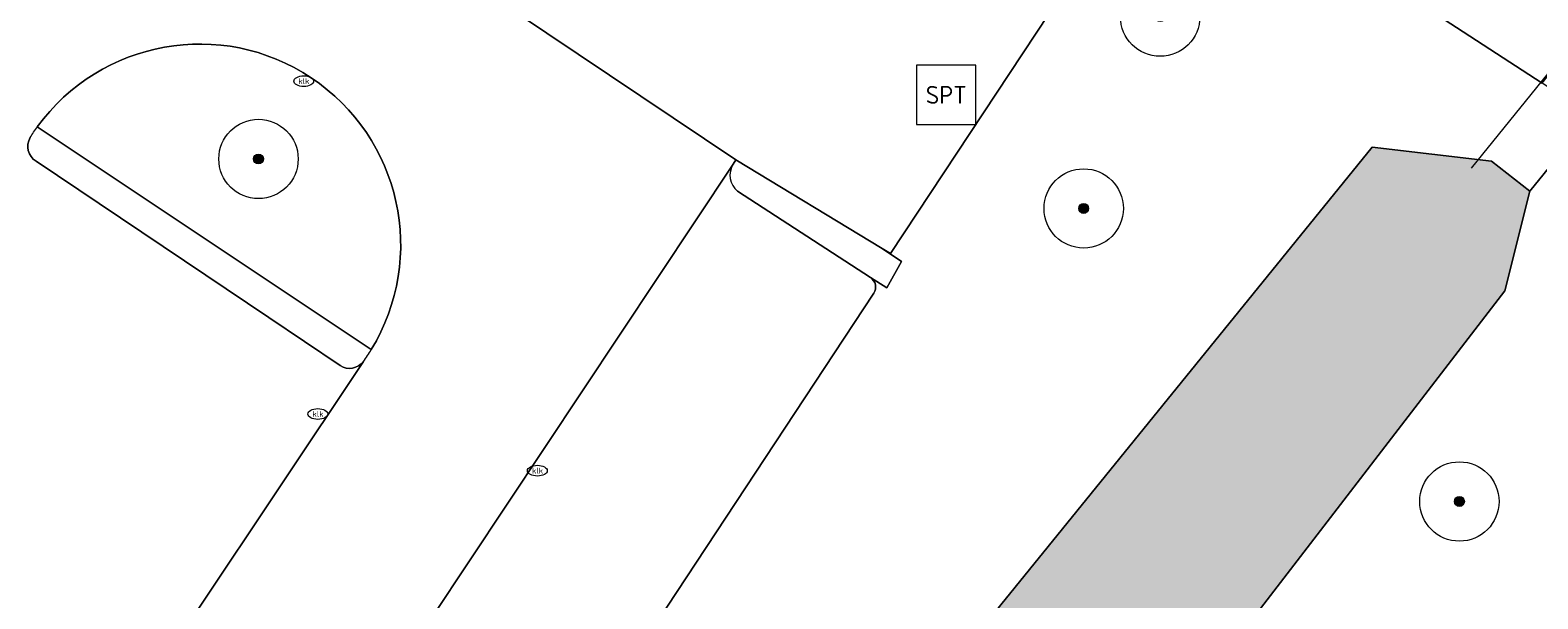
# Model space of a CAD drawing. Header units: metres. Extents: x 125349 to 128236, y 501602 to 503797.
# Tile 163 of 256: x 126945 to 126983, y 502061 to 502075. Entities that reach past the tile are written whole.
import ezdxf
from ezdxf.enums import TextEntityAlignment as Align

# ---------------------------------------------------------------- set-up
doc = ezdxf.new("R2010")
doc.units = ezdxf.units.M
doc.layers.get('0').update_dxf_attribs({"linetype": 'CONTINUOUS'})
for name, color, linetype, lineweight in [('B-WE-GK-BESCHOEIING-G', 130, 'GK-BESCHOEIING-SO', 18), ('B-WE-GR-BEPLANTING_CULTUUR_HEESTERS-GV', 90, 'CONTINUOUS', 18), ('B-WE-GR-BOOM-S-500', 90, 'CONTINUOUS', 18), ('B-WE-GR-GROENVOORZIENING-GV', 80, 'CONTINUOUS', 18), ('B-WE-IE-MEUBILAIR-S', 7, 'CONTINUOUS', 18), ('B-WE-IE-MEUBILAIR_WEGMEUBILAIR-S', 7, 'CONTINUOUS', 18), ('B-WE-KW-KUNSTWERK_DUIKER-G', 170, 'CONTINUOUS', 18), ('B-WE-OG-TERREIN_BEGROEID-GV', 7, 'CONTINUOUS', 18), ('B-WE-OG-WATER_SLOOT-GV', 120, 'CONTINUOUS', 18), ('B-WE-VH-OPENVERHARDING-GV', 90, 'CONTINUOUS', 18), ('B-WE-VH-OPENVERHARDING_BETONSTRAATSTEEN-GV', 90, 'CONTINUOUS', 18), ('B-WE-VH-OPENVERHARDING_TEGEL-GV', 90, 'CONTINUOUS', 18)]:
    doc.layers.add(name, color=color, linetype=linetype, lineweight=lineweight)
doc.layers.add('B-WE-OG-WATER_SLOOT-V', color=7, linetype='CONTINUOUS', lineweight=18, true_color=0x73e9ff)
doc.styles.add('NLCS-ISO', font='NLCS-ISO.ttf')
doc.linetypes.add('GK-BESCHOEIING-SO', pattern='A,18,-3,[1,NLCS.SHX,S=0.6,R=0,X=0,Y=0],-3', length=24)

# ---------------------------------------------------------------- blocks, each defined once
blk = doc.blocks.new('SIE-MEUBILAIR_PUT_KOLK-SO')
blk.add_ellipse((0, 0), major_axis=(1.25, 0), ratio=0.54)
at = {"style": 'NLCS-ISO'}
blk.add_text('klk', height=0.75, dxfattribs=at).set_placement((0.03, 0), align=Align.MIDDLE_CENTER)
blk = doc.blocks.new('SIE-WEG_SPEELTOESTEL-SO')
at = {"flags": 128}
blk.add_lwpolyline([(-3.75, -3.75), (3.75, -3.75), (3.75, 3.75), (-3.75, 3.75)], close=True, dxfattribs=at)
at = {"style": 'NLCS-ISO'}
blk.add_text('SPT', height=2.25, dxfattribs=at).set_placement((0, 0), align=Align.MIDDLE_CENTER)
blk = doc.blocks.new('SGR-BOOM_01-SO')
at = {"linetype": 'ByBlock', "lineweight": 18}
h = blk.add_hatch(color=0, dxfattribs=at)
h.dxf.hatch_style = 1
edge = h.paths.add_edge_path()
edge.add_arc((0, 0), 0.25, 0, 360)
at = {"color": 0, "linetype": 'ByBlock', "lineweight": 18}
for radius in [2, 0.25]:
    blk.add_circle((0, 0), radius, dxfattribs=at)

msp = doc.modelspace()

# ---------------------------------------------------------------- hatches: boundary and pattern name
at = {"layer": 'B-WE-OG-WATER_SLOOT-V'}
h = msp.add_hatch(color=256, dxfattribs=at)
edge = h.paths.add_edge_path()
edge.add_arc((126737.987, 501927.886), 2.654, 187.1076, 242.3269)
edge.add_line((126736.754, 501925.536), (126813.272, 501936.417))
edge.add_arc((126800.057, 501991.609), 56.752, 283.4657, 291.3956)
edge.add_arc((126802.91, 501980.897), 45.755, 292.9619, 301.622)
edge.add_arc((126801.238, 501988.026), 52.752, 299.1082, 307.1657)
edge.add_line((126833.107, 501945.988), (126914.253, 502000))
edge.add_line((126914.253, 502000), (126923.855, 502006.527))
edge.add_line((126923.855, 502006.527), (126925.755, 502007.828))
edge.add_line((126925.755, 502007.828), (126929.503, 502010.782))
edge.add_line((126929.503, 502010.782), (126939.75, 502019.793))
edge.add_line((126939.75, 502019.793), (126947.347, 502026.852))
edge.add_line((126947.347, 502026.852), (126952.045, 502031.507))
edge.add_line((126952.045, 502031.507), (126955.193, 502034.911))
edge.add_line((126955.193, 502034.911), (126958.592, 502038.815))
edge.add_line((126958.592, 502038.815), (126962.29, 502043.27))
edge.add_line((126962.29, 502043.27), (126965.938, 502047.825))
edge.add_line((126965.938, 502047.825), (126970.086, 502052.98))
edge.add_line((126970.086, 502052.98), (126975.783, 502060.087))
edge.add_line((126975.783, 502060.087), (126982.535, 502068.858))
edge.add_line((126982.535, 502068.858), (126983.159, 502071.369))
edge.add_line((126983.159, 502071.369), (126982.194, 502072.133))
edge.add_line((126982.194, 502072.133), (126979.183, 502072.486))
edge.add_line((126979.183, 502072.486), (126955.65, 502043.476))
edge.add_line((126955.65, 502043.476), (126952.519, 502039.461))
edge.add_line((126952.519, 502039.461), (126950.52, 502037.16))
edge.add_line((126950.52, 502037.16), (126946.373, 502032.667))
edge.add_line((126946.373, 502032.667), (126942.046, 502028.328))
edge.add_line((126942.046, 502028.328), (126941.673, 502027.964))
edge.add_line((126941.673, 502027.964), (126939.856, 502026.191))
edge.add_line((126939.856, 502026.191), (126930.552, 502018.175))
edge.add_line((126930.552, 502018.175), (126925.9, 502014.19))
edge.add_line((126925.9, 502014.19), (126923.457, 502012.324))
edge.add_line((126923.457, 502012.324), (126920.941, 502010.479))
edge.add_line((126920.941, 502010.479), (126905.169, 502000))
edge.add_line((126905.169, 502000), (126889.407, 501989.528))
edge.add_line((126889.407, 501989.528), (126881.865, 501984.433))
edge.add_line((126881.865, 501984.433), (126880.102, 501983.242))
edge.add_line((126880.102, 501983.242), (126877.506, 501981.569))
edge.add_line((126877.506, 501981.569), (126867.377, 501974.974))
edge.add_line((126867.377, 501974.974), (126863.261, 501974.25))
edge.add_line((126863.261, 501974.25), (126861.808, 501973.266))
edge.add_arc((126849.117, 501979.752), 14.252, 323.455, 332.9315, ccw=False)
edge.add_arc((126849.156, 501979.714), 14.199, 312.7434, 323.4809, ccw=False)
edge.add_line((126858.793, 501969.287), (126846.76, 501961.245))
edge.add_line((126846.76, 501961.245), (126826.637, 501947.797))
edge.add_arc((126804.878, 501980.022), 38.883, 297.2072, 304.0278, ccw=False)
edge.add_arc((126791.439, 502001.989), 64.592, 295.18334, 298.90075, ccw=False)
edge.add_arc((126801.889, 501984.083), 43.98, 281.9375, 292.7887, ccw=False)
edge.add_line((126810.986, 501941.054), (126737.274, 501930.431))
edge.add_arc((126737.981, 501927.884), 2.643, 105.5124, 119.8344)
edge.add_arc((126737.987, 501927.875), 2.654, 119.8445, 182.829)
edge.add_arc((126738.251, 501927.917), 2.92, 183.3894, 187.055)

# ---------------------------------------------------------------- linework, layer by layer
at = {"layer": 'B-WE-GK-BESCHOEIING-G', "flags": 128}
msp.add_lwpolyline([(126867.377, 501974.974), (126877.506, 501981.569), (126880.102, 501983.242), (126889.407, 501989.528), (126905.169, 502000), (126920.941, 502010.479), (126923.457, 502012.324), (126925.9, 502014.19), (126930.552, 502018.175), (126939.856, 502026.191), (126942.046, 502028.328), (126946.373, 502032.667), (126950.52, 502037.16), (126952.519, 502039.461), (126955.65, 502043.476), (126979.183, 502072.486), (126982.194, 502072.133), (126983.159, 502071.369), (126982.535, 502068.858), (126975.783, 502060.087), (126970.086, 502052.98), (126965.938, 502047.825), (126962.29, 502043.27), (126958.592, 502038.815), (126955.193, 502034.911), (126952.045, 502031.507), (126947.347, 502026.852), (126939.75, 502019.793), (126929.503, 502010.782), (126925.755, 502007.828), (126923.855, 502006.527), (126914.253, 502000)], dxfattribs=at)
at = {"layer": 'B-WE-GR-BEPLANTING_CULTUUR_HEESTERS-GV', "flags": 128}
for points in [[(126983.47, 502074.099), (126974.382, 502080.016), (126972.089, 502076.635), (126971.712, 502076.875), (126967.041, 502069.801), (126966.835, 502069.926), (126967.321, 502069.602), (126966.95, 502068.937), (126966.535, 502069.192)], [(126958.492, 502057.029), (126958.874, 502056.77), (126957.76, 502055.123), (126957.535, 502055.273), (126954.387, 502050.469), (126952.857, 502051.547), (126951.621, 502049.793), (126939.61, 502031.809), (126941.673, 502027.964), (126942.046, 502028.328), (126946.373, 502032.667), (126950.52, 502037.16), (126952.519, 502039.461), (126955.65, 502043.476), (126979.183, 502072.486), (126982.194, 502072.133), (126983.159, 502071.369), (126984.718, 502073.287), (126983.47, 502074.099)], [(126966.62, 502068.799), (126958.913, 502057.106)]]:
    msp.add_lwpolyline(points, dxfattribs=at)
at = {"layer": 'B-WE-GR-BEPLANTING_CULTUUR_HEESTERS-GV'}
msp.add_lwpolyline([(126966.535, 502069.192, -0.419487), (126966.62, 502068.799)], format="xyb", dxfattribs=at)
at = {"layer": 'B-WE-GR-GROENVOORZIENING-GV'}
msp.add_lwpolyline([(126953.951, 502067.381, 0.960671), (126945.53, 502072.993)], format="xyb", dxfattribs=at)
at = {"layer": 'B-WE-GR-GROENVOORZIENING-GV', "flags": 128}
for points in [[(126984.718, 502073.287), (126983.159, 502071.369), (126982.535, 502068.858), (126975.783, 502060.087), (126970.086, 502052.98), (126965.938, 502047.825), (126962.29, 502043.27), (126958.592, 502038.815), (126955.193, 502034.911), (126952.045, 502031.507), (126947.347, 502026.852), (126939.75, 502019.793), (126929.503, 502010.782)], [(126945.53, 502072.993), (126953.951, 502067.381)]]:
    msp.add_lwpolyline(points, dxfattribs=at)
at = {"layer": 'B-WE-KW-KUNSTWERK_DUIKER-G', "flags": 128}
msp.add_lwpolyline([(126981.692, 502071.953), (126985.667, 502076.866), (126989.397, 502081.749)], dxfattribs=at)
at = {"layer": 'B-WE-OG-TERREIN_BEGROEID-GV', "flags": 128}
msp.add_lwpolyline([(126967.43, 502087.245), (126963.832, 502081.89), (126971.712, 502076.875), (126972.089, 502076.635), (126974.382, 502080.016), (126983.47, 502074.099), (126984.808, 502075.784), (126981.473, 502078.056), (126975.599, 502081.886), (126969.616, 502085.788)], close=True, dxfattribs=at)
at = {"layer": 'B-WE-OG-WATER_SLOOT-GV', "flags": 128}
msp.add_lwpolyline([(126929.503, 502010.782), (126939.75, 502019.793), (126947.347, 502026.852), (126952.045, 502031.507), (126955.193, 502034.911), (126958.592, 502038.815), (126962.29, 502043.27), (126965.938, 502047.825), (126970.086, 502052.98), (126975.783, 502060.087), (126982.535, 502068.858), (126983.159, 502071.369), (126982.194, 502072.133), (126979.183, 502072.486), (126955.65, 502043.476), (126952.519, 502039.461), (126950.52, 502037.16), (126946.373, 502032.667), (126942.046, 502028.328), (126941.673, 502027.964), (126939.856, 502026.191), (126930.552, 502018.175), (126925.9, 502014.19)], dxfattribs=at)
at = {"layer": 'B-WE-VH-OPENVERHARDING-GV', "flags": 128}
for points in [[(126929.495, 502021.801), (126936.051, 502031.649), (126950.388, 502053.025), (126951.159, 502054.172), (126951.856, 502055.211), (126953.593, 502057.796), (126954.53, 502059.19), (126963.074, 502072.057), (126963.145, 502072.162), (126955.188, 502077.504), (126953.865, 502078.392), (126951.362, 502080.072), (126946.782, 502083.147), (126941.959, 502076.626), (126914.397, 502035.409)], [(126953.951, 502067.381), (126945.53, 502072.993)], [(126945.499, 502072.128), (126951.367, 502068.188)], [(126963.074, 502072.057), (126954.53, 502059.19)], [(126963.145, 502072.162), (126963.074, 502072.057)], [(126963.186, 502071.373), (126966.535, 502069.192), (126966.95, 502068.937), (126967.321, 502069.602), (126966.835, 502069.926), (126963.145, 502072.162)], [(126966.535, 502069.192), (126963.186, 502071.373)], [(126958.913, 502057.106), (126966.62, 502068.799)], [(126951.367, 502068.188), (126953.162, 502066.974)], [(126953.751, 502067.078), (126941.158, 502048.219), (126940.991, 502047.96), (126940.621, 502047.389), (126939.456, 502045.701), (126939.249, 502045.401)]]:
    msp.add_lwpolyline(points, dxfattribs=at)
at = {"layer": 'B-WE-VH-OPENVERHARDING-GV'}
for points in [[(126945.53, 502072.993, -0.960671), (126953.951, 502067.381)], [(126945.349, 502072.725, 0.411741), (126945.499, 502072.128)], [(126945.349, 502072.725, -0.016274), (126945.53, 502072.993)], [(126963.074, 502072.057, 0.377136), (126963.186, 502071.373)], [(126966.62, 502068.799, 0.419487), (126966.535, 502069.192)], [(126953.162, 502066.974, 0.393898), (126953.751, 502067.078)], [(126953.751, 502067.078, 0.018345), (126953.951, 502067.381)]]:
    msp.add_lwpolyline(points, format="xyb", dxfattribs=at)
at = {"layer": 'B-WE-VH-OPENVERHARDING_BETONSTRAATSTEEN-GV'}
for points in [[(126945.499, 502072.128, -0.411741), (126945.349, 502072.725)], [(126953.751, 502067.078, -0.393898), (126953.162, 502066.974)]]:
    msp.add_lwpolyline(points, format="xyb", dxfattribs=at)
at = {"layer": 'B-WE-VH-OPENVERHARDING_BETONSTRAATSTEEN-GV', "flags": 128}
for points in [[(126951.367, 502068.188), (126945.499, 502072.128)], [(126953.162, 502066.974), (126951.367, 502068.188)], [(126941.158, 502048.219), (126953.751, 502067.078)]]:
    msp.add_lwpolyline(points, dxfattribs=at)
at = {"layer": 'B-WE-VH-OPENVERHARDING_TEGEL-GV', "flags": 128}
msp.add_lwpolyline([(126966.835, 502069.926), (126967.041, 502069.801), (126971.712, 502076.875), (126963.832, 502081.89), (126959.832, 502084.384), (126955.188, 502077.504), (126963.145, 502072.162)], close=True, dxfattribs=at)

# ---------------------------------------------------------------- block references
at = {"layer": 'B-WE-GR-BOOM-S-500', "xscale": 0.5, "yscale": 0.5, "zscale": 0.5}
for p in [(126973.841, 502075.773), (126951.106, 502072.185), (126971.913, 502070.937), (126981.386, 502063.548)]:
    msp.add_blockref('SGR-BOOM_01-SO', p, dxfattribs=at)
at = {"layer": 'B-WE-IE-MEUBILAIR-S', "xscale": 0.2, "yscale": 0.2, "zscale": 0.2}
for p in [(126952.247, 502074.146), (126952.602, 502065.754), (126958.138, 502064.325)]:
    msp.add_blockref('SIE-MEUBILAIR_PUT_KOLK-SO', p, dxfattribs=at)
at = {"layer": 'B-WE-IE-MEUBILAIR_WEGMEUBILAIR-S', "xscale": 0.2, "yscale": 0.2, "zscale": 0.2}
msp.add_blockref('SIE-WEG_SPEELTOESTEL-SO', (126968.447, 502073.801), dxfattribs=at)

doc.saveas('drawing.dxf')
